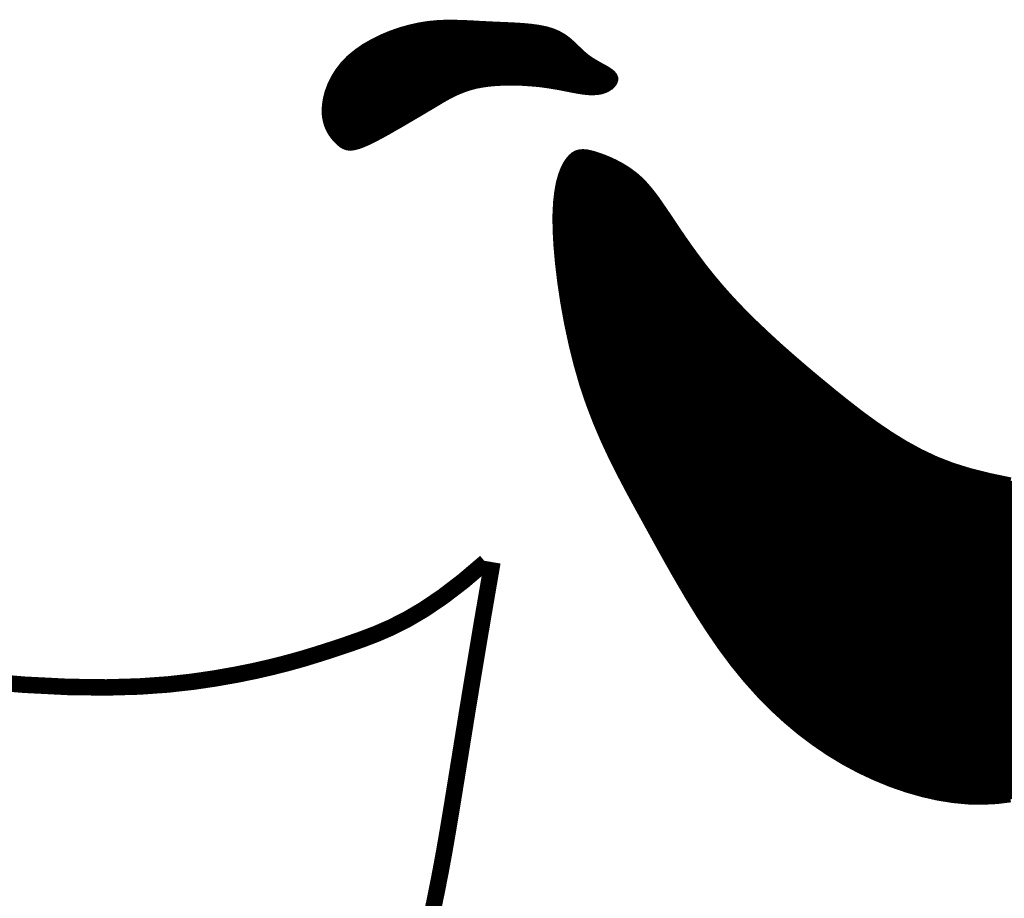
# Model space of a CAD drawing. Extents: x 0.5 to 9, y 0.5 to 11.5.
# Tile 132 of 139: x 7.598 to 7.736, y 2.363 to 2.486. Entities that reach past the tile are written whole.
import ezdxf

# ---------------------------------------------------------------- set-up
doc = ezdxf.new("R2010")
doc.units = 0
doc.header["$MEASUREMENT"] = 0
doc.layers.add('FACE', color=160, linetype='CONTINUOUS')

msp = doc.modelspace()

# ---------------------------------------------------------------- hatches: boundary and pattern name
at = {"layer": 'FACE', "linetype": 'Continuous'}
h = msp.add_hatch(dxfattribs=at)
h.set_pattern_fill('NET3', color=5, scale=0.001151, style=0)
h.set_pattern_definition([(0, (5.77276837, -0.23477669), (0, 0.000143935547), []), (60, (5.77276837, -0.23477669), (-0.00012465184, 7.19677734e-05), []), (120, (5.77276837, -0.23477669), (-0.00012465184, -7.19677734e-05), [])])
h.paths.add_polyline_path([(7.77857, 2.41629), (7.77961, 2.41679), (7.78047, 2.41703), (7.78117, 2.41704), (7.78172, 2.41684), (7.78214, 2.41648), (7.78244, 2.41598), (7.78263, 2.41538), (7.78273, 2.4147), (7.78275, 2.41399), (7.78271, 2.41326), (7.78261, 2.41253), (7.78245, 2.41182), (7.78224, 2.41116), (7.782, 2.41055), (7.78173, 2.41003), (7.78144, 2.40961), (7.78113, 2.40931), (7.78081, 2.40912), (7.78048, 2.40906), (7.78014, 2.40912), (7.77981, 2.4093), (7.77948, 2.40959), (7.77916, 2.41001), (7.77885, 2.41054), (7.77855, 2.41119), (7.77829, 2.41192), (7.77809, 2.4127), (7.77796, 2.41351), (7.77792, 2.4143), (7.77799, 2.41505), (7.7782, 2.41572)])
h.paths.add_polyline_path([(7.64269, 2.46887), (7.64238, 2.46919), (7.64207, 2.46957), (7.64177, 2.47), (7.6415, 2.47048), (7.64126, 2.47103), (7.64108, 2.47164), (7.64095, 2.47232), (7.64091, 2.47307), (7.64096, 2.47389), (7.6411, 2.47477), (7.64134, 2.4757), (7.6417, 2.47665), (7.64216, 2.4776), (7.64275, 2.47855), (7.64346, 2.47947), (7.6443, 2.48035), (7.64528, 2.48116), (7.64636, 2.48192), (7.64754, 2.4826), (7.64879, 2.48322), (7.65008, 2.48376), (7.65139, 2.48422), (7.65271, 2.48459), (7.654, 2.48488), (7.65525, 2.48508), (7.65647, 2.4852), (7.65766, 2.48526), (7.65883, 2.48526), (7.65999, 2.48523), (7.66116, 2.48518), (7.66234, 2.48511), (7.66354, 2.48505), (7.66476, 2.48499), (7.666, 2.48494), (7.66723, 2.48488), (7.66843, 2.48481), (7.66959, 2.4847), (7.67068, 2.48455), (7.67169, 2.48435), (7.67259, 2.48408), (7.67338, 2.48374), (7.67408, 2.48334), (7.67469, 2.4829), (7.67524, 2.48242), (7.67576, 2.48193), (7.67625, 2.48145), (7.67676, 2.48097), (7.67728, 2.48053), (7.67785, 2.48012), (7.67844, 2.47976), (7.67902, 2.47942), (7.67959, 2.47911), (7.68011, 2.47882), (7.68056, 2.47853), (7.68092, 2.47824), (7.68116, 2.47794), (7.68128, 2.47763), (7.68127, 2.47732), (7.68116, 2.47701), (7.68094, 2.47671), (7.68065, 2.47643), (7.68028, 2.47619), (7.67985, 2.47599), (7.67939, 2.47584), (7.67889, 2.47575), (7.67836, 2.47571), (7.67781, 2.47571), (7.67724, 2.47576), (7.67666, 2.47583), (7.67607, 2.47593), (7.67547, 2.47604), (7.67486, 2.47616), (7.67425, 2.47628), (7.67364, 2.4764), (7.67301, 2.47651), (7.67235, 2.47662), (7.67167, 2.47672), (7.67095, 2.47682), (7.67018, 2.4769), (7.66936, 2.47696), (7.66849, 2.47702), (7.66756, 2.47705), (7.66661, 2.47706), (7.66564, 2.47704), (7.66466, 2.47699), (7.6637, 2.4769), (7.66277, 2.47677), (7.66187, 2.4766), (7.66103, 2.47637), (7.66024, 2.47611), (7.65949, 2.47581), (7.65878, 2.47549), (7.65811, 2.47514), (7.65746, 2.47478), (7.65683, 2.47441), (7.65622, 2.47404), (7.65561, 2.47368), (7.65502, 2.47333), (7.65442, 2.47297), (7.65381, 2.47261), (7.65319, 2.47225), (7.65256, 2.47188), (7.6519, 2.47149), (7.65121, 2.47109), (7.65048, 2.47068), (7.64974, 2.47025), (7.64899, 2.46983), (7.64824, 2.46943), (7.64752, 2.46906), (7.64683, 2.46872), (7.64618, 2.46844), (7.6456, 2.46822), (7.64509, 2.46808), (7.64465, 2.468), (7.64425, 2.468), (7.6439, 2.46806), (7.64358, 2.46818), (7.64328, 2.46836), (7.64299, 2.46859)])
edge = h.paths.add_edge_path()
edge.add_line((7.76296, 2.41605), (7.75566, 2.41768))
edge.add_line((7.75566, 2.41768), (7.7495, 2.41897))
edge.add_line((7.7495, 2.41897), (7.74435, 2.41999))
edge.add_line((7.74435, 2.41999), (7.74005, 2.42081))
edge.add_line((7.74005, 2.42081), (7.73644, 2.42151))
edge.add_line((7.73644, 2.42151), (7.73339, 2.42215))
edge.add_line((7.73339, 2.42215), (7.73073, 2.42282))
edge.add_line((7.73073, 2.42282), (7.72832, 2.42357))
edge.add_line((7.72832, 2.42357), (7.72603, 2.42446))
edge.add_line((7.72603, 2.42446), (7.72383, 2.4255))
edge.add_line((7.72383, 2.4255), (7.72171, 2.42666))
edge.add_line((7.72171, 2.42666), (7.71964, 2.42794))
edge.add_line((7.71964, 2.42794), (7.71762, 2.42931))
edge.add_line((7.71762, 2.42931), (7.71564, 2.43075))
edge.add_line((7.71564, 2.43075), (7.71369, 2.43226))
edge.add_line((7.71369, 2.43226), (7.71174, 2.43382))
edge.add_line((7.71174, 2.43382), (7.70981, 2.43541))
edge.add_line((7.70981, 2.43541), (7.70788, 2.43702))
edge.add_line((7.70788, 2.43702), (7.70599, 2.43865))
edge.add_line((7.70599, 2.43865), (7.70414, 2.44028))
edge.add_line((7.70414, 2.44028), (7.70236, 2.44192))
edge.add_line((7.70236, 2.44192), (7.70064, 2.44355))
edge.add_line((7.70064, 2.44355), (7.69902, 2.44516))
edge.add_line((7.69902, 2.44516), (7.69751, 2.44675))
edge.add_line((7.69751, 2.44675), (7.69611, 2.44831))
edge.add_line((7.69611, 2.44831), (7.69483, 2.44983))
edge.add_line((7.69483, 2.44983), (7.69365, 2.4513))
edge.add_line((7.69365, 2.4513), (7.69258, 2.45273))
edge.add_line((7.69258, 2.45273), (7.69159, 2.45409))
edge.add_line((7.69159, 2.45409), (7.69069, 2.45538))
edge.add_line((7.69069, 2.45538), (7.68986, 2.4566))
edge.add_line((7.68986, 2.4566), (7.6891, 2.45774))
edge.add_line((7.6891, 2.45774), (7.6884, 2.45878))
edge.add_line((7.6884, 2.45878), (7.68774, 2.45974))
edge.add_line((7.68774, 2.45974), (7.68713, 2.46063))
edge.add_line((7.68713, 2.46063), (7.68653, 2.46143))
edge.add_line((7.68653, 2.46143), (7.68594, 2.46217))
edge.add_line((7.68594, 2.46217), (7.68534, 2.46285))
edge.add_line((7.68534, 2.46285), (7.68473, 2.46347))
edge.add_line((7.68473, 2.46347), (7.68408, 2.46404))
edge.add_line((7.68408, 2.46404), (7.68339, 2.46456))
edge.add_line((7.68339, 2.46456), (7.68267, 2.46504))
edge.add_line((7.68267, 2.46504), (7.68194, 2.46547))
edge.add_line((7.68194, 2.46547), (7.68119, 2.46586))
edge.add_line((7.68119, 2.46586), (7.68045, 2.4662))
edge.add_line((7.68045, 2.4662), (7.67974, 2.46649))
edge.add_line((7.67974, 2.46649), (7.67906, 2.46674))
edge.add_line((7.67906, 2.46674), (7.67842, 2.46695))
edge.add_line((7.67842, 2.46695), (7.67784, 2.4671))
edge.add_line((7.67784, 2.4671), (7.67732, 2.46721))
edge.add_line((7.67732, 2.46721), (7.67684, 2.46724))
edge.add_line((7.67684, 2.46724), (7.6764, 2.46721))
edge.add_line((7.6764, 2.46721), (7.67599, 2.46709))
edge.add_line((7.67599, 2.46709), (7.6756, 2.46688))
edge.add_line((7.6756, 2.46688), (7.67523, 2.46656))
edge.add_line((7.67523, 2.46656), (7.67487, 2.46614))
edge.add_line((7.67487, 2.46614), (7.6745, 2.46559))
edge.add_line((7.6745, 2.46559), (7.67416, 2.4649))
edge.add_line((7.67416, 2.4649), (7.67384, 2.46404))
edge.add_line((7.67384, 2.46404), (7.67355, 2.463))
edge.add_line((7.67355, 2.463), (7.67333, 2.46176))
edge.add_line((7.67333, 2.46176), (7.67316, 2.46029))
edge.add_line((7.67316, 2.46029), (7.67308, 2.45858))
edge.add_line((7.67308, 2.45858), (7.67309, 2.4566))
edge.add_line((7.67309, 2.4566), (7.67321, 2.45434))
edge.add_line((7.67321, 2.45434), (7.67343, 2.45185))
edge.add_line((7.67343, 2.45185), (7.67375, 2.44917))
edge.add_line((7.67375, 2.44917), (7.67417, 2.44637))
edge.add_line((7.67417, 2.44637), (7.67469, 2.44349))
edge.add_line((7.67469, 2.44349), (7.67531, 2.44059))
edge.add_line((7.67531, 2.44059), (7.67602, 2.43772))
edge.add_line((7.67602, 2.43772), (7.67682, 2.43493))
edge.add_line((7.67682, 2.43493), (7.67772, 2.43227))
edge.add_line((7.67772, 2.43227), (7.6787, 2.42972))
edge.add_line((7.6787, 2.42972), (7.67975, 2.42725))
edge.add_line((7.67975, 2.42725), (7.68087, 2.42485))
edge.add_line((7.68087, 2.42485), (7.68205, 2.42249))
edge.add_line((7.68205, 2.42249), (7.68329, 2.42014))
edge.add_line((7.68329, 2.42014), (7.68457, 2.41778))
edge.add_line((7.68457, 2.41778), (7.68589, 2.41538))
edge.add_line((7.68589, 2.41538), (7.68724, 2.41293))
edge.add_line((7.68724, 2.41293), (7.68862, 2.41044))
edge.add_line((7.68862, 2.41044), (7.69005, 2.40793))
edge.add_line((7.69005, 2.40793), (7.69151, 2.40544))
edge.add_line((7.69151, 2.40544), (7.69302, 2.40297))
edge.add_line((7.69302, 2.40297), (7.69458, 2.40056))
edge.add_line((7.69458, 2.40056), (7.69619, 2.39822))
edge.add_line((7.69619, 2.39822), (7.69786, 2.39598))
edge.add_line((7.69786, 2.39598), (7.69959, 2.39386))
edge.add_line((7.69959, 2.39386), (7.70138, 2.39186))
edge.add_line((7.70138, 2.39186), (7.70322, 2.38998))
edge.add_line((7.70322, 2.38998), (7.70512, 2.38823))
edge.add_line((7.70512, 2.38823), (7.70707, 2.38659))
edge.add_line((7.70707, 2.38659), (7.70908, 2.38508))
edge.add_line((7.70908, 2.38508), (7.71113, 2.38368))
edge.add_line((7.71113, 2.38368), (7.71323, 2.38241))
edge.add_line((7.71323, 2.38241), (7.71537, 2.38126))
edge.add_line((7.71537, 2.38126), (7.71755, 2.38024))
edge.add_line((7.71755, 2.38024), (7.71974, 2.37934))
edge.add_line((7.71974, 2.37934), (7.72194, 2.37858))
edge.add_line((7.72194, 2.37858), (7.72413, 2.37795))
edge.add_line((7.72413, 2.37795), (7.7263, 2.37746))
edge.add_line((7.7263, 2.37746), (7.72844, 2.37712))
edge.add_line((7.72844, 2.37712), (7.73053, 2.37692))
edge.add_line((7.73053, 2.37692), (7.73256, 2.37688))
edge.add_line((7.73256, 2.37688), (7.73453, 2.37698))
edge.add_line((7.73453, 2.37698), (7.73643, 2.37722))
edge.add_line((7.73643, 2.37722), (7.73827, 2.3776))
edge.add_line((7.73827, 2.3776), (7.74004, 2.3781))
edge.add_line((7.74004, 2.3781), (7.74174, 2.37873))
edge.add_line((7.74174, 2.37873), (7.74336, 2.37947))
edge.add_line((7.74336, 2.37947), (7.74492, 2.38033))
edge.add_line((7.74492, 2.38033), (7.74639, 2.38129))
edge.add_line((7.74639, 2.38129), (7.74779, 2.38234))
edge.add_line((7.74779, 2.38234), (7.74911, 2.38346))
edge.add_line((7.74911, 2.38346), (7.75035, 2.38463))
edge.add_line((7.75035, 2.38463), (7.75151, 2.38585))
edge.add_line((7.75151, 2.38585), (7.75257, 2.38708))
edge.add_line((7.75257, 2.38708), (7.75356, 2.38832))
edge.add_line((7.75356, 2.38832), (7.75445, 2.38955))
edge.add_line((7.75445, 2.38955), (7.75525, 2.39074))
edge.add_line((7.75525, 2.39074), (7.75597, 2.3919))
edge.add_line((7.75597, 2.3919), (7.75662, 2.39302))
edge.add_line((7.75662, 2.39302), (7.7572, 2.39408))
edge.add_line((7.7572, 2.39408), (7.75771, 2.39508))
edge.add_line((7.75771, 2.39508), (7.75818, 2.39601))
edge.add_line((7.75818, 2.39601), (7.75859, 2.39686))
edge.add_line((7.75859, 2.39686), (7.75897, 2.39763))
edge.add_line((7.75897, 2.39763), (7.75932, 2.39832))
edge.add_line((7.75932, 2.39832), (7.75964, 2.39893))
edge.add_line((7.75964, 2.39893), (7.75994, 2.3995))
edge.add_line((7.75994, 2.3995), (7.76022, 2.40003))
edge.add_line((7.76022, 2.40003), (7.76047, 2.40055))
edge.add_line((7.76047, 2.40055), (7.76071, 2.40107))
edge.add_line((7.76071, 2.40107), (7.76094, 2.40162))
edge.add_line((7.76094, 2.40162), (7.76116, 2.40222))
edge.add_line((7.76116, 2.40222), (7.76138, 2.40288))
edge.add_line((7.76138, 2.40288), (7.76158, 2.4036))
edge.add_line((7.76158, 2.4036), (7.76178, 2.40434))
edge.add_line((7.76178, 2.40434), (7.76198, 2.40511))
edge.add_line((7.76198, 2.40511), (7.76217, 2.40589))
edge.add_line((7.76217, 2.40589), (7.76235, 2.40666))
edge.add_line((7.76235, 2.40666), (7.76253, 2.40741))
edge.add_line((7.76253, 2.40741), (7.7627, 2.40811))
edge.add_line((7.7627, 2.40811), (7.76288, 2.40877))
edge.add_line((7.76288, 2.40877), (7.76306, 2.40939))
edge.add_line((7.76306, 2.40939), (7.76325, 2.40996))
edge.add_line((7.76325, 2.40996), (7.76347, 2.4105))
edge.add_line((7.76347, 2.4105), (7.76372, 2.41102))
edge.add_line((7.76372, 2.41102), (7.76401, 2.41151))
edge.add_line((7.76401, 2.41151), (7.76435, 2.41199))
edge.add_line((7.76435, 2.41199), (7.76475, 2.41247))
edge.add_line((7.76475, 2.41247), (7.7652, 2.41294))
edge.add_line((7.7652, 2.41294), (7.76563, 2.41342))
edge.add_line((7.76563, 2.41342), (7.76593, 2.41388))
edge.add_line((7.76593, 2.41388), (7.76601, 2.41434))
edge.add_line((7.76601, 2.41434), (7.76578, 2.41479))
edge.add_line((7.76578, 2.41479), (7.76513, 2.41523))
edge.add_line((7.76513, 2.41523), (7.76397, 2.41566))
edge.add_line((7.76397, 2.41566), (7.7622, 2.41607))

# ---------------------------------------------------------------- linework, layer by layer
at = {"layer": 'FACE', "color": 5, "const_width": 0.000969}
msp.add_lwpolyline([(7.64269, 2.46887), (7.64238, 2.46919), (7.64207, 2.46957), (7.64177, 2.47), (7.6415, 2.47048), (7.64126, 2.47103), (7.64108, 2.47164), (7.64095, 2.47232), (7.64091, 2.47307), (7.64096, 2.47389), (7.6411, 2.47477), (7.64134, 2.4757), (7.6417, 2.47665), (7.64216, 2.4776), (7.64275, 2.47855), (7.64346, 2.47947), (7.6443, 2.48035), (7.64528, 2.48116), (7.64636, 2.48192), (7.64754, 2.4826), (7.64879, 2.48322), (7.65008, 2.48376), (7.65139, 2.48422), (7.65271, 2.48459), (7.654, 2.48488), (7.65525, 2.48508), (7.65647, 2.4852), (7.65766, 2.48526), (7.65883, 2.48526), (7.65999, 2.48523), (7.66116, 2.48518), (7.66234, 2.48511), (7.66354, 2.48505), (7.66476, 2.48499), (7.666, 2.48494), (7.66723, 2.48488), (7.66843, 2.48481), (7.66959, 2.4847), (7.67068, 2.48455), (7.67169, 2.48435), (7.67259, 2.48408), (7.67338, 2.48374), (7.67408, 2.48334), (7.67469, 2.4829), (7.67524, 2.48242), (7.67576, 2.48193), (7.67625, 2.48145), (7.67676, 2.48097), (7.67728, 2.48053), (7.67785, 2.48012), (7.67844, 2.47976), (7.67902, 2.47942), (7.67959, 2.47911), (7.68011, 2.47882), (7.68056, 2.47853), (7.68092, 2.47824), (7.68116, 2.47794), (7.68128, 2.47763), (7.68127, 2.47732), (7.68116, 2.47701), (7.68094, 2.47671), (7.68065, 2.47643), (7.68028, 2.47619), (7.67985, 2.47599), (7.67939, 2.47584), (7.67889, 2.47575), (7.67836, 2.47571), (7.67781, 2.47571), (7.67724, 2.47576), (7.67666, 2.47583), (7.67607, 2.47593), (7.67547, 2.47604), (7.67486, 2.47616), (7.67425, 2.47628), (7.67364, 2.4764), (7.67301, 2.47651), (7.67235, 2.47662), (7.67167, 2.47672), (7.67095, 2.47682), (7.67018, 2.4769), (7.66936, 2.47696), (7.66849, 2.47702), (7.66756, 2.47705), (7.66661, 2.47706), (7.66564, 2.47704), (7.66466, 2.47699), (7.6637, 2.4769), (7.66277, 2.47677), (7.66187, 2.4766), (7.66103, 2.47637), (7.66024, 2.47611), (7.65949, 2.47581), (7.65878, 2.47549), (7.65811, 2.47514), (7.65746, 2.47478), (7.65683, 2.47441), (7.65622, 2.47404), (7.65561, 2.47368), (7.65502, 2.47333), (7.65442, 2.47297), (7.65381, 2.47261), (7.65319, 2.47225), (7.65256, 2.47188), (7.6519, 2.47149), (7.65121, 2.47109), (7.65048, 2.47068), (7.64974, 2.47025), (7.64899, 2.46983), (7.64824, 2.46943), (7.64752, 2.46906), (7.64683, 2.46872), (7.64618, 2.46844), (7.6456, 2.46822), (7.64509, 2.46808), (7.64465, 2.468), (7.64425, 2.468), (7.6439, 2.46806), (7.64358, 2.46818), (7.64328, 2.46836), (7.64299, 2.46859)], close=True, dxfattribs=at)
at = {"layer": 'FACE', "color": 5}
for points, const_width in [([(7.73644, 2.42151), (7.73339, 2.42215), (7.73073, 2.42282), (7.72832, 2.42357), (7.72603, 2.42446), (7.72383, 2.4255), (7.72171, 2.42666), (7.71964, 2.42794), (7.71762, 2.42931), (7.71564, 2.43075), (7.71369, 2.43226), (7.71174, 2.43382), (7.70981, 2.43541), (7.70788, 2.43702), (7.70599, 2.43865), (7.70414, 2.44028), (7.70236, 2.44192), (7.70064, 2.44355), (7.69902, 2.44516), (7.69751, 2.44675), (7.69611, 2.44831), (7.69483, 2.44983), (7.69365, 2.4513), (7.69258, 2.45273), (7.69159, 2.45409), (7.69069, 2.45538), (7.68986, 2.4566), (7.6891, 2.45774), (7.6884, 2.45878), (7.68774, 2.45974), (7.68713, 2.46063), (7.68653, 2.46143), (7.68594, 2.46217), (7.68534, 2.46285), (7.68473, 2.46347), (7.68408, 2.46404), (7.68339, 2.46456), (7.68267, 2.46504), (7.68194, 2.46547), (7.68119, 2.46586), (7.68045, 2.4662), (7.67974, 2.46649), (7.67906, 2.46674), (7.67842, 2.46695), (7.67784, 2.4671), (7.67732, 2.46721), (7.67684, 2.46724), (7.6764, 2.46721), (7.67599, 2.46709), (7.6756, 2.46688), (7.67523, 2.46656), (7.67487, 2.46614), (7.6745, 2.46559), (7.67416, 2.4649), (7.67384, 2.46404), (7.67355, 2.463), (7.67333, 2.46176), (7.67316, 2.46029), (7.67308, 2.45858), (7.67309, 2.4566), (7.67321, 2.45434), (7.67343, 2.45185), (7.67375, 2.44917), (7.67417, 2.44637), (7.67469, 2.44349), (7.67531, 2.44059), (7.67602, 2.43772), (7.67682, 2.43493), (7.67772, 2.43227), (7.6787, 2.42972), (7.67975, 2.42725), (7.68087, 2.42485), (7.68205, 2.42249), (7.68329, 2.42014), (7.68457, 2.41778), (7.68589, 2.41538), (7.68724, 2.41293), (7.68862, 2.41044), (7.69005, 2.40793), (7.69151, 2.40544), (7.69302, 2.40297), (7.69458, 2.40056), (7.69619, 2.39822), (7.69786, 2.39598), (7.69959, 2.39386), (7.70138, 2.39186), (7.70322, 2.38998), (7.70512, 2.38823), (7.70707, 2.38659), (7.70908, 2.38508), (7.71113, 2.38368), (7.71323, 2.38241), (7.71537, 2.38126), (7.71755, 2.38024), (7.71974, 2.37934), (7.72194, 2.37858), (7.72413, 2.37795), (7.7263, 2.37746), (7.72844, 2.37712), (7.73053, 2.37692), (7.73256, 2.37688), (7.73453, 2.37698), (7.73643, 2.37722)], 0.000969), ([(7.59188, 2.39371), (7.59897, 2.39312), (7.60511, 2.39281), (7.61042, 2.39274), (7.615, 2.39287), (7.61899, 2.39315), (7.62248, 2.39354), (7.6256, 2.394), (7.62844, 2.3945), (7.63107, 2.39503), (7.6335, 2.39559), (7.63577, 2.39617), (7.63792, 2.39677), (7.63997, 2.3974), (7.64197, 2.39804), (7.64394, 2.3987), (7.64592, 2.39939), (7.64795, 2.40016), (7.65006, 2.40107), (7.6523, 2.4022), (7.6547, 2.40361), (7.6573, 2.40537), (7.66014, 2.40754), (7.66326, 2.41019)], 0.0023), ([(7.66423, 2.41019), (7.66288, 2.40237), (7.66174, 2.39558), (7.66077, 2.3897), (7.65995, 2.38461), (7.65924, 2.38022), (7.65862, 2.37639), (7.65806, 2.37303), (7.65754, 2.37001), (7.65703, 2.36724), (7.65653, 2.36468), (7.65604, 2.36228), (7.65555, 2.36002)], 0.0023)]:
    msp.add_lwpolyline(points, dxfattribs=dict(at, const_width=const_width))

doc.saveas('drawing.dxf')
